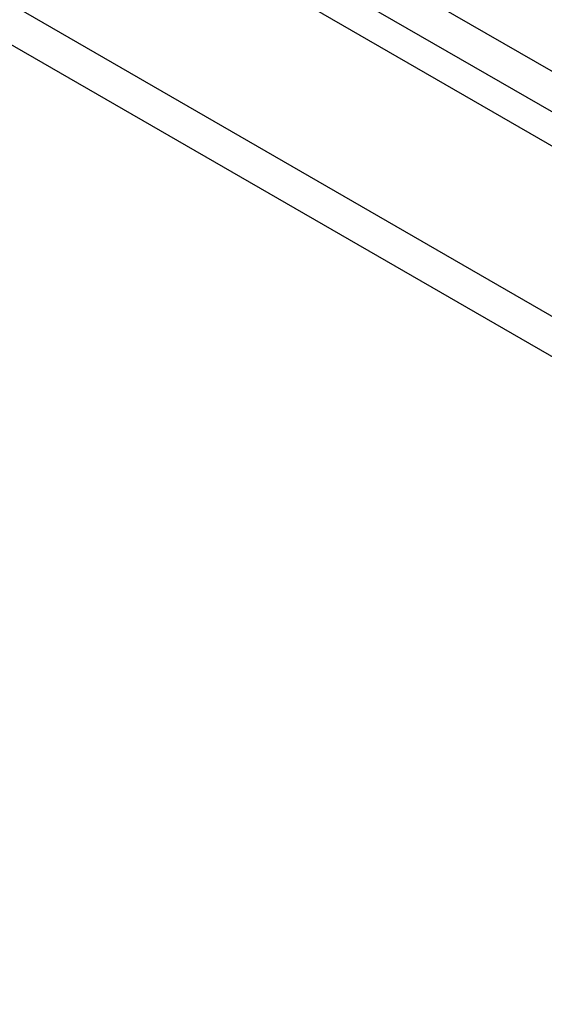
# Model space of a CAD drawing. Header units: inches. Extents: x 17 to 386, y 34 to 183.
# Tile 80 of 95: x 371.26 to 373.36, y 147.06 to 151. Entities that reach past the tile are written whole.
import ezdxf

# ---------------------------------------------------------------- set-up
doc = ezdxf.new("R2010")
doc.units = ezdxf.units.IN
doc.header["$MEASUREMENT"] = 0
doc.layers.add('Visible Edges(ANSI)', color=7, linetype='Continuous', lineweight=25)
doc.layers.add('Visible Tangent Edges(ANSI)', color=7, linetype='Continuous', lineweight=25)

msp = doc.modelspace()

# ---------------------------------------------------------------- linework, layer by layer
at = {"layer": 'Visible Edges(ANSI)'}
msp.add_line((327.9099, 176.7567), (378.5423, 147.524), dxfattribs=at)
at = {"layer": 'Visible Tangent Edges(ANSI)'}
for p, q in [((378.8131, 147.6656), (328.0414, 176.9786)), ((327.9714, 176.8574), (378.7431, 147.5444)), ((327.3195, 176.4158), (377.9518, 147.1832)), ((377.8818, 147.0619), (327.2495, 176.2945))]:
    msp.add_line(p, q, dxfattribs=at)

doc.saveas('drawing.dxf')
